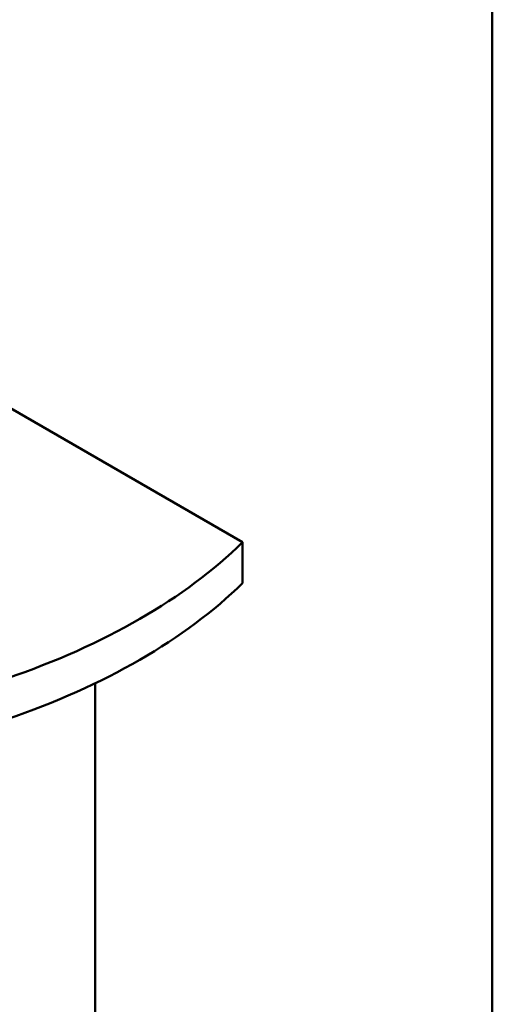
# Model space of a CAD drawing. Header units: millimetres. Extents: x 100 to 2000, y 93 to 2870.
# Tile 8 of 8: x 1716 to 2000, y 1306 to 1897. Entities that reach past the tile are written whole.
import ezdxf

# ---------------------------------------------------------------- set-up
doc = ezdxf.new("R2010")
doc.units = ezdxf.units.MM
doc.header["$LTSCALE"] = 10
doc.layers.add('Sketch Geometry(ISO)', color=7, linetype='Continuous', lineweight=50)
doc.layers.add('Visible Edges(ISO)', color=7, linetype='Continuous', lineweight=50)

# ---------------------------------------------------------------- blocks, each defined once
blk = doc.blocks.new('Borders Marketing Border')
at = {"layer": 'Sketch Geometry(ISO)'}
blk.add_line((200, 287), (200, 10), dxfattribs=at)

msp = doc.modelspace()

# ---------------------------------------------------------------- linework, layer by layer
at = {"layer": 'Visible Edges(ISO)'}
for p, q in [((1555.24, 1753.68), (1850.23, 1583.36)), ((1850.23, 1583.36), (1850.23, 1558.87)), ((1761.84, 1498.8), (1761.84, 985.28))]:
    msp.add_line(p, q, dxfattribs=at)
for centre, major_axis, start_param, end_param in [((1505.66, 1700.65), (400, 0), 5.245107, 5.750467), ((1505.66, 1676.16), (-400, 0), 2.103514, 2.608875)]:
    msp.add_ellipse(centre, major_axis=major_axis, ratio=0.57735, start_param=start_param, end_param=end_param, dxfattribs=at)

# ---------------------------------------------------------------- block references
at = {"xscale": 10, "yscale": 10, "zscale": 10}
msp.add_blockref('Borders Marketing Border', (0, 0), dxfattribs=at)

doc.saveas('drawing.dxf')
